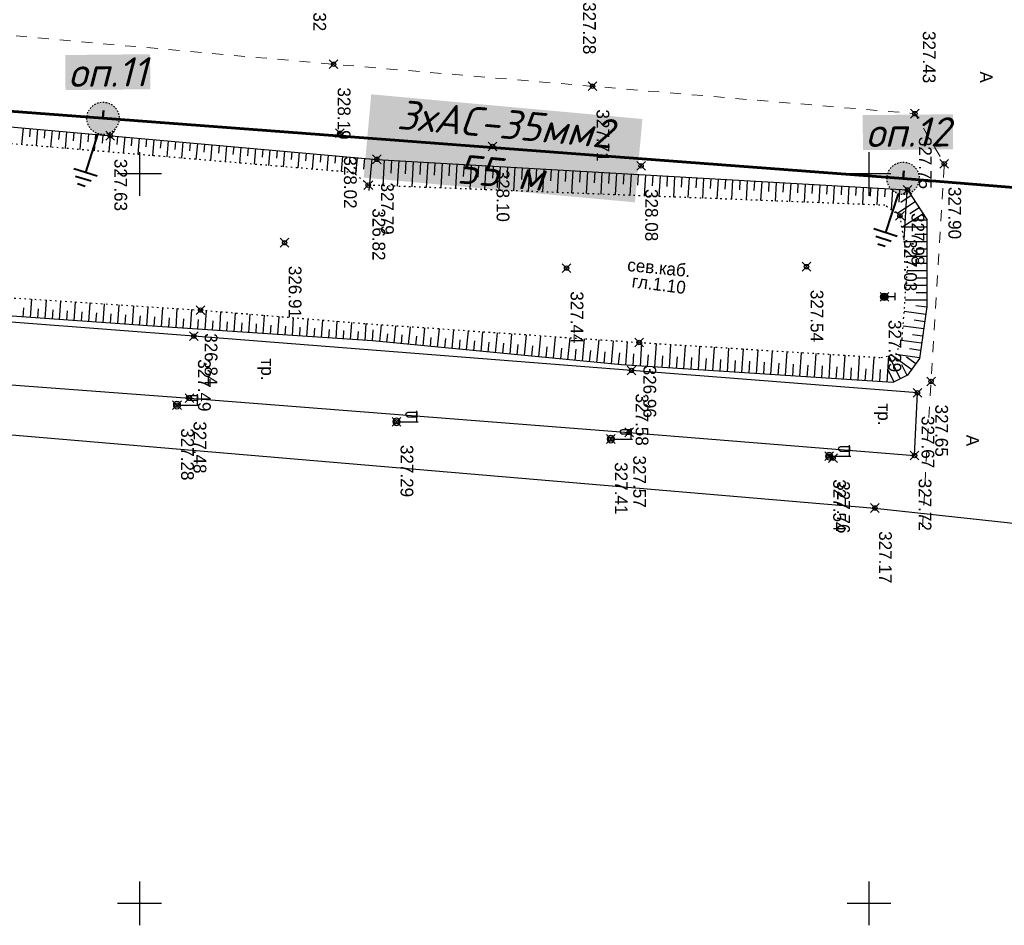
# Model space of a CAD drawing. Header units: metres. Extents: x 705573 to 711566, y 4301675 to 4311183.
# Tile 35 of 256: x 708898 to 708965, y 4301811 to 4301874. Entities that reach past the tile are written whole.
import ezdxf

# ---------------------------------------------------------------- set-up
doc = ezdxf.new("R2010")
doc.units = ezdxf.units.M
doc.header["$LTSCALE"] = 0.5
doc.header["$PDMODE"] = 35
doc.header["$PDSIZE"] = 0.3
for name, pattern in [('ACAD_ISO02W100', [15, 12, -3]), ('Auto_Street_NotBorder_Line_m1', [3, 1.5, -1.5]), ('ДОРОГИ_СТРОЯЩ', [9, 8, -1]), ('Контура низ откосов  Штриховая 0.1-0.5 - - - - - - -', [0.6, 0.1, -0.5])]:
    doc.linetypes.add(name, pattern=pattern)
for name, color, linetype in [('(001) Сетка', 92, 'Continuous'), ('(004) Точки рельефа', 7, 'Continuous'), ('(013) Газ', 30, 'ИК_Газопровод -------г--------'), ('(016) Кабель', 1, 'Continuous'), ('(019) Связь', 3, 'ИК_КАБ_СВЯЗИ'), ('(022) Возд. Линии', 7, 'Continuous'), ('(025) Дорога', 7, 'Continuous'), ('(035) Откосы', 7, 'Continuous'), ('Рамка', 7, 'Continuous')]:
    doc.layers.add(name, color=color, linetype=linetype)
doc.layers.add('AUTO#_ROADS_EXIST_L', color=7, linetype='Continuous', lineweight=15, true_color=0x000000)
doc.styles.add('BM-431', font='txt')
doc.styles.add('D-431', font='txt')
doc.styles.get("Standard").update_dxf_attribs({"font": 'times.ttf'})
doc.styles.add('X_ISO', font='isocpeui.ttf')
doc.linetypes.add('GAZ_VOZDUSH', pattern='A,1,-2,["~",Standard,S=3,R=0,X=-1.5,Y=-1.5],-1,10', length=14)
doc.linetypes.add('ИК_Газопровод -------г--------', pattern='A,9,-0.6,["Г",Standard,S=1.2,R=0,X=0,Y=-0.6],-1.2', length=10.8)
doc.linetypes.add('ИК_КАБ_СВЯЗИ', pattern='A,4,["o",Standard,S=0.5,R=0,X=0,Y=-0.125],4,-2', length=10)
doc.linetypes.add('ИК_Э_КАБ_ВН', pattern='A,8,-2,["<<",Standard,S=1,R=0,X=0,Y=-0.5],8,[">>",Standard,S=1,R=0,X=-1,Y=-0.5],-2', length=20)

# ---------------------------------------------------------------- blocks, each defined once
blk = doc.blocks.new('*X15')
at = {"color": 0}
for p, q in [((9.71, 5.4), (10.29, 5.4)), ((9.72, 5.41), (10.27, 5.41)), ((9.74, 5.42), (10.26, 5.42)), ((9.75, 5.43), (10.24, 5.43)), ((9.77, 5.44), (10.22, 5.44)), ((9.79, 5.45), (10.2, 5.45)), ((9.82, 5.46), (10.18, 5.46)), ((9.85, 5.47), (10.15, 5.47)), ((9.88, 5.48), (10.11, 5.48)), ((9.94, 5.49), (10.05, 5.49)), ((9.5, 5.08), (10.49, 5.08)), ((9.5, 5.07), (10.49, 5.07)), ((9.5, 5.06), (10.49, 5.06)), ((9.5, 5.05), (10.49, 5.05)), ((9.5, 5.04), (10.49, 5.04)), ((9.5, 5.03), (10.49, 5.03)), ((9.5, 5.02), (10.5, 5.02)), ((9.5, 5.01), (10.5, 5.01)), ((9.5, 5), (10.5, 5)), ((9.5, 4.99), (10.5, 4.99)), ((9.5, 4.98), (10.5, 4.98)), ((9.5, 4.97), (10.5, 4.97)), ((9.5, 4.96), (10.49, 4.96)), ((9.5, 4.95), (10.49, 4.95)), ((9.5, 4.94), (10.49, 4.94)), ((9.5, 4.93), (10.49, 4.93)), ((9.5, 4.92), (10.49, 4.92)), ((9.5, 4.91), (10.49, 4.91)), ((9.5, 4.9), (10.49, 4.9)), ((9.51, 5.12), (10.48, 5.12)), ((9.51, 5.11), (10.48, 5.11)), ((9.51, 5.1), (10.48, 5.1)), ((9.51, 5.09), (10.49, 5.09)), ((9.51, 4.89), (10.49, 4.89)), ((9.51, 4.88), (10.48, 4.88)), ((9.51, 4.87), (10.48, 4.87)), ((9.51, 4.86), (10.48, 4.86)), ((9.52, 5.16), (10.47, 5.16)), ((9.52, 5.15), (10.47, 5.15)), ((9.52, 5.14), (10.47, 5.14)), ((9.52, 5.13), (10.48, 5.13)), ((9.52, 4.85), (10.48, 4.85)), ((9.52, 4.84), (10.47, 4.84)), ((9.52, 4.83), (10.47, 4.83)), ((9.53, 5.18), (10.46, 5.18)), ((9.53, 5.17), (10.46, 5.17)), ((9.53, 4.82), (10.47, 4.82)), ((9.53, 4.81), (10.46, 4.81)), ((9.53, 4.8), (10.46, 4.8)), ((9.54, 5.2), (10.45, 5.2)), ((9.54, 5.19), (10.46, 5.19)), ((9.54, 4.79), (10.45, 4.79)), ((9.54, 4.78), (10.45, 4.78)), ((9.55, 5.22), (10.44, 5.22)), ((9.55, 5.21), (10.45, 5.21)), ((9.55, 4.77), (10.44, 4.77)), ((9.55, 4.76), (10.44, 4.76)), ((9.56, 5.24), (10.43, 5.24)), ((9.56, 5.23), (10.44, 5.23)), ((9.56, 4.75), (10.43, 4.75)), ((9.56, 4.74), (10.43, 4.74)), ((9.57, 5.26), (10.42, 5.26)), ((9.57, 5.25), (10.43, 5.25)), ((9.57, 4.73), (10.42, 4.73)), ((9.58, 5.27), (10.41, 5.27)), ((9.58, 4.72), (10.41, 4.72)), ((9.58, 4.71), (10.41, 4.71)), ((9.59, 5.29), (10.4, 5.29)), ((9.59, 5.28), (10.41, 5.28)), ((9.59, 4.7), (10.4, 4.7)), ((9.6, 5.3), (10.39, 5.3)), ((9.6, 4.69), (10.39, 4.69)), ((9.61, 5.31), (10.38, 5.31)), ((9.61, 4.68), (10.39, 4.68)), ((9.61, 4.67), (10.38, 4.67)), ((9.62, 5.32), (10.37, 5.32)), ((9.62, 4.66), (10.37, 4.66)), ((9.63, 5.33), (10.37, 5.33)), ((9.63, 4.65), (10.36, 4.65)), ((9.64, 5.34), (10.36, 5.34)), ((9.64, 4.64), (10.35, 4.64)), ((9.65, 5.35), (10.35, 5.35)), ((9.65, 4.63), (10.34, 4.63)), ((9.66, 5.36), (10.34, 5.36)), ((9.66, 4.62), (10.33, 4.62)), ((9.67, 5.37), (10.32, 5.37)), ((9.67, 4.61), (10.32, 4.61)), ((9.68, 5.38), (10.31, 5.38)), ((9.69, 5.39), (10.3, 5.39)), ((9.69, 4.6), (10.31, 4.6)), ((9.7, 4.59), (10.29, 4.59)), ((9.71, 4.58), (10.28, 4.58)), ((9.73, 4.57), (10.26, 4.57)), ((9.75, 4.56), (10.25, 4.56)), ((9.76, 4.55), (10.23, 4.55)), ((9.78, 4.54), (10.21, 4.54)), ((9.81, 4.53), (10.18, 4.53)), ((9.83, 4.52), (10.16, 4.52)), ((9.87, 4.51), (10.12, 4.51)), ((9.91, 4.5), (10.08, 4.5))]:
    blk.add_line(p, q, dxfattribs=at)
blk = doc.blocks.new('I01070')
at = {"color": 0}
blk.add_circle((0.05, 0.03), 0.5, dxfattribs=at)
blk.add_blockref('*X15', (-9.95, -4.96), dxfattribs=at)
blk = doc.blocks.new('I0195')
at = {"layer": '(016) Кабель', "color": 0, "linetype": 'ИК_Э_КАБ_ВН'}
for p, q in [((-0.275, 0.74), (0.225, 0.74)), ((-0.025, 0.24), (-0.025, 0.74))]:
    blk.add_line(p, q, dxfattribs=at)
at = {"layer": '(016) Кабель', "color": 0, "linetype": 'ИК_Э_КАБ_ВН', "xscale": 0.5, "yscale": 0.5, "zscale": 0.5}
blk.add_blockref('I01070', (-0.025, -0.01), dxfattribs=at)
blk = doc.blocks.new('f')
at = {"layer": '(022) Возд. Линии'}
for points in [[(0, 0.25), (0, 1.5)], [(0, 1.4), (0.75, 1.4)]]:
    blk.add_lwpolyline(points, dxfattribs=at)
blk.add_lwpolyline([(0.4875, 0.65), (0.4875, 0.65, 0.4142136), (0.65, 0.8125), (0.65, 1.4), (0.325, 1.4), (0.325, 0.8125, 0.4142136)], format="xyb", close=True, dxfattribs=at)
blk.add_circle((0, 0), 0.25, dxfattribs=at)
blk = doc.blocks.new('Setka')
at = {"layer": '(001) Сетка'}
for p, q in [((0, 1.5), (0, -1.5)), ((-1.5, 0), (1.5, 0))]:
    blk.add_line(p, q, dxfattribs=at)
blk = doc.blocks.new('5547')
at = {"layer": 'Рамка', "linetype": 'Continuous', "lineweight": 30}
blk.add_hatch(color=7, dxfattribs=at).paths.add_polyline_path([(1621681.8, -797355.8, 1), (1621686.7, -797672.2, 1)])
at = {"lineweight": 40}
for p, q in [((1621684.3, -797672.2), (1621684.3, -798072.2)), ((1621804.3, -798072.2), (1621564.3, -798072.2)), ((1621763.4, -798137.2), (1621605.1, -798137.2)), ((1621722.6, -798202.2), (1621646, -798202.2))]:
    blk.add_line(p, q, dxfattribs=at)
at = {"layer": 'Рамка', "color": 7, "linetype": 'ACAD_ISO02W100', "lineweight": 30}
blk.add_circle((1621684.3, -797514), 158.2, dxfattribs=at)

msp = doc.modelspace()

# ---------------------------------------------------------------- linework, layer by layer
at = {"layer": '(013) Газ', "linetype": 'GAZ_VOZDUSH', "elevation": 325.111, "flags": 128}
msp.add_lwpolyline([(708263.006, 4301898.285), (708267.492, 4301898.016), (708327.408, 4301893.734), (708350.025, 4301891.782), (708379.912, 4301889.21), (708474.408, 4301881.923), (708546.892, 4301875.369), (708558.895, 4301874.626), (708612.857, 4301869.388), (708645.294, 4301866.144), (708657.262, 4301865.626), (708710.546, 4301861.09), (708744.482, 4301857.649), (708772.362, 4301854.652), (708819.32, 4301851.722), (708956.482, 4301840.086), (708968.497, 4301838.773)], dxfattribs=at)
at = {"layer": '(025) Дорога', "elevation": 327.633, "flags": 128}
msp.add_lwpolyline([(708782.575, 4301861.676), (708782.17, 4301857.442), (708819.754, 4301854.517), (708849.359, 4301852.189), (708879.828, 4301849.842), (708909.495, 4301847.616), (708939.633, 4301845.271), (708959.199, 4301843.684), (708959.392, 4301847.979), (708939.797, 4301849.517), (708909.795, 4301851.869), (708879.946, 4301854.138), (708849.053, 4301856.463), (708819.773, 4301858.781), (708782.575, 4301861.676)], dxfattribs=at)
at = {"layer": '(035) Откосы'}
for p, q in [((708898.086, 4301866.134, 327.625), (708897.984, 4301864.987, 327.625)), ((708898.584, 4301866.09, 327.625), (708898.533, 4301865.518, 327.625)), ((708899.082, 4301866.046, 327.625), (708898.98, 4301864.903, 327.625)), ((708899.579, 4301866.002, 327.625), (708899.529, 4301865.432, 327.625)), ((708900.077, 4301865.957, 327.625), (708899.977, 4301864.82, 327.625)), ((708900.575, 4301865.913, 327.625), (708900.525, 4301865.346, 327.625)), ((708901.073, 4301865.869, 327.625), (708900.973, 4301864.736, 327.625)), ((708901.571, 4301865.825, 327.625), (708901.521, 4301865.26, 327.625)), ((708902.069, 4301865.781, 327.625), (708901.969, 4301864.652, 327.625)), ((708902.567, 4301865.737, 327.625), (708902.517, 4301865.174, 327.625)), ((708903.065, 4301865.693, 327.625), (708902.965, 4301864.569, 327.625)), ((708903.563, 4301865.648, 327.625), (708903.513, 4301865.088, 327.625)), ((708904.061, 4301865.604, 327.625), (708903.961, 4301864.485, 327.625)), ((708904.559, 4301865.56, 327.625), (708904.509, 4301865.002, 327.625)), ((708905.056, 4301865.516, 327.625), (708904.958, 4301864.401, 327.625)), ((708905.554, 4301865.472, 327.625), (708905.505, 4301864.916, 327.625)), ((708906.052, 4301865.428, 327.625), (708905.954, 4301864.318, 327.625)), ((708906.55, 4301865.384, 327.625), (708906.501, 4301864.83, 327.625)), ((708907.048, 4301865.339, 327.625), (708906.95, 4301864.234, 327.625)), ((708907.546, 4301865.295, 327.625), (708907.497, 4301864.744, 327.625)), ((708908.044, 4301865.251, 327.625), (708907.946, 4301864.15, 327.625)), ((708908.542, 4301865.207, 327.625), (708908.493, 4301864.658, 327.625)), ((708909.04, 4301865.163, 327.625), (708908.943, 4301864.066, 327.625)), ((708909.538, 4301865.119, 327.625), (708909.489, 4301864.572, 327.625)), ((708910.036, 4301865.075, 327.625), (708909.939, 4301863.983, 327.625)), ((708910.533, 4301865.03, 327.625), (708910.485, 4301864.486, 327.625)), ((708911.031, 4301864.986, 327.625), (708910.935, 4301863.899, 327.625)), ((708911.529, 4301864.942, 327.625), (708911.481, 4301864.4, 327.625)), ((708912.027, 4301864.898, 327.625), (708911.931, 4301863.815, 327.625)), ((708912.525, 4301864.854, 327.625), (708912.477, 4301864.314, 327.625)), ((708913.023, 4301864.81, 327.625), (708912.927, 4301863.732, 327.625)), ((708913.521, 4301864.766, 327.625), (708913.473, 4301864.228, 327.625)), ((708914.019, 4301864.722, 327.625), (708913.924, 4301863.648, 327.625)), ((708914.517, 4301864.677, 327.625), (708914.469, 4301864.142, 327.625)), ((708915.015, 4301864.633, 327.625), (708914.92, 4301863.564, 327.625)), ((708915.513, 4301864.589, 327.625), (708915.465, 4301864.056, 327.625)), ((708916.01, 4301864.545, 327.625), (708915.916, 4301863.481, 327.625)), ((708916.508, 4301864.501, 327.625), (708916.461, 4301863.97, 327.625)), ((708917.006, 4301864.457, 327.625), (708916.912, 4301863.397, 327.625)), ((708917.504, 4301864.413, 327.625), (708917.457, 4301863.884, 327.625)), ((708918.002, 4301864.368, 327.625), (708917.909, 4301863.313, 327.625)), ((708918.5, 4301864.324, 327.625), (708918.453, 4301863.798, 327.625)), ((708918.998, 4301864.28, 327.625), (708918.905, 4301863.229, 327.625)), ((708919.496, 4301864.236, 327.625), (708919.449, 4301863.712, 327.625)), ((708919.994, 4301864.192, 327.625), (708919.901, 4301863.146, 327.625)), ((708920.492, 4301864.148, 327.625), (708920.445, 4301863.626, 327.625)), ((708920.99, 4301864.104, 327.625), (708920.887, 4301862.943, 327.625)), ((708921.487, 4301864.059, 327.625), (708921.421, 4301863.305, 327.625)), ((708921.985, 4301864.015, 327.625), (708921.794, 4301861.859, 327.625)), ((708922.841, 4301863.955, 327.625), (708922.739, 4301862.175, 327.625)), ((708923.339, 4301863.926, 327.625), (708923.288, 4301863.041, 327.625)), ((708923.837, 4301863.897, 327.625), (708923.735, 4301862.136, 327.625)), ((708924.334, 4301863.869, 327.625), (708924.284, 4301862.993, 327.625)), ((708924.832, 4301863.84, 327.625), (708924.731, 4301862.098, 327.625)), ((708925.329, 4301863.811, 327.625), (708925.279, 4301862.945, 327.625)), ((708925.827, 4301863.783, 327.625), (708925.728, 4301862.059, 327.625)), ((708926.325, 4301863.754, 327.625), (708926.275, 4301862.897, 327.625)), ((708926.822, 4301863.725, 327.625), (708926.724, 4301862.02, 327.625)), ((708927.32, 4301863.696, 327.625), (708927.271, 4301862.849, 327.625)), ((708927.818, 4301863.668, 327.625), (708927.72, 4301861.981, 327.625)), ((708928.315, 4301863.639, 327.625), (708928.267, 4301862.8, 327.625)), ((708928.813, 4301863.61, 327.625), (708928.717, 4301861.942, 327.625)), ((708929.311, 4301863.582, 327.625), (708929.263, 4301862.752, 327.625)), ((708929.808, 4301863.553, 327.625), (708929.713, 4301861.904, 327.625)), ((708930.306, 4301863.524, 327.625), (708930.258, 4301862.704, 327.625)), ((708930.803, 4301863.495, 327.625), (708930.709, 4301861.865, 327.625)), ((708931.301, 4301863.467, 327.625), (708931.254, 4301862.656, 327.625)), ((708931.799, 4301863.438, 327.625), (708931.706, 4301861.826, 327.625)), ((708932.296, 4301863.409, 327.625), (708932.25, 4301862.608, 327.625)), ((708932.794, 4301863.381, 327.625), (708932.702, 4301861.787, 327.625)), ((708933.292, 4301863.352, 327.625), (708933.246, 4301862.56, 327.625)), ((708933.789, 4301863.323, 327.625), (708933.698, 4301861.748, 327.625)), ((708934.287, 4301863.295, 327.625), (708934.242, 4301862.512, 327.625)), ((708934.784, 4301863.266, 327.625), (708934.695, 4301861.71, 327.625)), ((708935.282, 4301863.237, 327.625), (708935.238, 4301862.464, 327.625)), ((708935.78, 4301863.208, 327.625), (708935.691, 4301861.671, 327.625)), ((708936.277, 4301863.18, 327.625), (708936.233, 4301862.416, 327.625)), ((708936.775, 4301863.151, 327.625), (708936.687, 4301861.632, 327.625)), ((708937.273, 4301863.122, 327.625), (708937.229, 4301862.367, 327.625)), ((708937.77, 4301863.094, 327.625), (708937.684, 4301861.593, 327.625)), ((708938.268, 4301863.065, 327.625), (708938.225, 4301862.319, 327.625)), ((708938.766, 4301863.036, 327.625), (708938.68, 4301861.555, 327.625)), ((708939.263, 4301863.007, 327.625), (708939.221, 4301862.271, 327.625)), ((708939.761, 4301862.979, 327.625), (708939.676, 4301861.516, 327.625)), ((708940.258, 4301862.95, 327.625), (708940.217, 4301862.223, 327.625)), ((708940.756, 4301862.921, 327.625), (708940.673, 4301861.477, 327.625)), ((708941.254, 4301862.893, 327.625), (708941.212, 4301862.175, 327.625)), ((708941.751, 4301862.864, 327.625), (708941.669, 4301861.438, 327.625)), ((708942.249, 4301862.835, 327.625), (708942.208, 4301862.127, 327.625)), ((708942.747, 4301862.806, 327.625), (708942.665, 4301861.399, 327.625)), ((708943.244, 4301862.778, 327.625), (708943.204, 4301862.079, 327.625)), ((708943.742, 4301862.749, 327.625), (708943.662, 4301861.361, 327.625)), ((708944.24, 4301862.72, 327.625), (708944.2, 4301862.031, 327.625)), ((708944.737, 4301862.692, 327.625), (708944.658, 4301861.322, 327.625)), ((708945.235, 4301862.663, 327.625), (708945.196, 4301861.983, 327.625)), ((708945.732, 4301862.634, 327.625), (708945.655, 4301861.283, 327.625)), ((708946.23, 4301862.605, 327.625), (708946.191, 4301861.935, 327.625)), ((708946.728, 4301862.577, 327.625), (708946.651, 4301861.244, 327.625)), ((708947.225, 4301862.548, 327.625), (708947.187, 4301861.886, 327.625)), ((708947.723, 4301862.519, 327.625), (708947.647, 4301861.205, 327.625)), ((708948.221, 4301862.491, 327.625), (708948.183, 4301861.838, 327.625)), ((708948.718, 4301862.462, 327.625), (708948.644, 4301861.167, 327.625)), ((708949.216, 4301862.433, 327.625), (708949.179, 4301861.79, 327.625)), ((708949.714, 4301862.404, 327.625), (708949.64, 4301861.128, 327.625)), ((708950.211, 4301862.376, 327.625), (708950.175, 4301861.742, 327.625)), ((708950.709, 4301862.347, 327.625), (708950.636, 4301861.089, 327.625)), ((708951.206, 4301862.318, 327.625), (708951.17, 4301861.694, 327.625)), ((708951.704, 4301862.29, 327.625), (708951.633, 4301861.05, 327.625)), ((708952.202, 4301862.261, 327.625), (708952.166, 4301861.646, 327.625)), ((708952.699, 4301862.232, 327.625), (708952.629, 4301861.011, 327.625)), ((708953.197, 4301862.204, 327.625), (708953.162, 4301861.598, 327.625)), ((708953.695, 4301862.175, 327.625), (708953.625, 4301860.973, 327.625)), ((708954.192, 4301862.146, 327.625), (708954.158, 4301861.55, 327.625)), ((708954.69, 4301862.117, 327.625), (708954.622, 4301860.934, 327.625)), ((708955.188, 4301862.089, 327.625), (708955.154, 4301861.502, 327.625)), ((708955.685, 4301862.06, 327.625), (708955.618, 4301860.895, 327.625)), ((708956.183, 4301862.031, 327.625), (708956.149, 4301861.453, 327.625)), ((708956.68, 4301862.003, 327.625), (708956.614, 4301860.856, 327.625)), ((708957.178, 4301861.974, 327.625), (708957.145, 4301861.405, 327.625)), ((708957.676, 4301861.945, 327.625), (708957.594, 4301860.532, 327.625)), ((708958.173, 4301861.916, 327.625), (708958.124, 4301861.054, 327.625)), ((708958.671, 4301861.888, 327.625), (708958.473, 4301858.464, 327.625)), ((708959.233, 4301861.082, 327.625), (708957.977, 4301860.26, 327.625)), ((708958.96, 4301861.499, 327.625), (708958.25, 4301861.035, 327.625)), ((708959.506, 4301860.665, 327.625), (708958.874, 4301860.251, 327.625)), ((708959.779, 4301860.248, 327.625), (708958.332, 4301859.301, 327.625)), ((708960.032, 4301859.825, 327.625), (708959.138, 4301859.825, 327.625)), ((708960.032, 4301859.326, 327.625), (708958.328, 4301859.326, 327.625)), ((708960.032, 4301858.329, 327.625), (708958.496, 4301858.329, 327.625)), ((708960.032, 4301858.828, 327.625), (708959.222, 4301858.828, 327.625)), ((708960.032, 4301857.831, 327.625), (708959.306, 4301857.831, 327.625)), ((708960.032, 4301857.332, 327.625), (708958.664, 4301857.332, 327.625)), ((708960.032, 4301856.335, 327.625), (708958.693, 4301856.335, 327.625)), ((708960.032, 4301856.834, 327.625), (708959.381, 4301856.834, 327.625)), ((708960.032, 4301855.837, 327.625), (708959.344, 4301855.837, 327.625)), ((708960.032, 4301855.338, 327.625), (708958.619, 4301855.338, 327.625)), ((708898.601, 4301853.142, 327.625), (708898.691, 4301854.401, 327.625)), ((708899.598, 4301853.07, 327.625), (708899.689, 4301854.336, 327.625)), ((708900.595, 4301852.998, 327.625), (708900.687, 4301854.272, 327.625)), ((708960.032, 4301854.342, 327.625), (708958.545, 4301854.342, 327.625)), ((708960.032, 4301854.84, 327.625), (708959.307, 4301854.84, 327.625)), ((708898.102, 4301853.177, 327.625), (708898.147, 4301853.805, 327.625)), ((708899.099, 4301853.106, 327.625), (708899.145, 4301853.737, 327.625)), ((708900.097, 4301853.034, 327.625), (708900.142, 4301853.669, 327.625)), ((708901.094, 4301852.962, 327.625), (708901.14, 4301853.601, 327.625)), ((708901.592, 4301852.926, 327.625), (708901.684, 4301854.207, 327.625)), ((708902.589, 4301852.855, 327.625), (708902.682, 4301854.142, 327.625)), ((708903.587, 4301852.783, 327.625), (708903.68, 4301854.077, 327.625)), ((708904.584, 4301852.711, 327.625), (708904.677, 4301854.013, 327.625)), ((708905.581, 4301852.64, 327.625), (708905.675, 4301853.948, 327.625)), ((708906.578, 4301852.568, 327.625), (708906.673, 4301853.883, 327.625)), ((708907.575, 4301852.5, 327.625), (708907.663, 4301853.819, 327.625)), ((708908.573, 4301852.433, 327.625), (708908.661, 4301853.754, 327.625)), ((708909.57, 4301852.367, 327.625), (708909.658, 4301853.689, 327.625)), ((708910.568, 4301852.301, 327.625), (708910.656, 4301853.618, 327.625)), ((708960.029, 4301853.843, 327.625), (708959.276, 4301853.948, 327.625)), ((708902.091, 4301852.891, 327.625), (708902.137, 4301853.533, 327.625)), ((708903.088, 4301852.819, 327.625), (708903.134, 4301853.464, 327.625)), ((708904.085, 4301852.747, 327.625), (708904.132, 4301853.396, 327.625)), ((708905.082, 4301852.676, 327.625), (708905.129, 4301853.328, 327.625)), ((708906.079, 4301852.604, 327.625), (708906.127, 4301853.26, 327.625)), ((708907.077, 4301852.533, 327.625), (708907.12, 4301853.192, 327.625)), ((708908.074, 4301852.467, 327.625), (708908.118, 4301853.126, 327.625)), ((708909.072, 4301852.4, 327.625), (708909.116, 4301853.061, 327.625)), ((708910.069, 4301852.334, 327.625), (708910.113, 4301852.995, 327.625)), ((708911.067, 4301852.268, 327.625), (708911.11, 4301852.922, 327.625)), ((708911.565, 4301852.234, 327.625), (708911.652, 4301853.536, 327.625)), ((708912.563, 4301852.168, 327.625), (708912.649, 4301853.455, 327.625)), ((708913.561, 4301852.102, 327.625), (708913.645, 4301853.374, 327.625)), ((708914.558, 4301852.035, 327.625), (708914.642, 4301853.292, 327.625)), ((708915.556, 4301851.969, 327.625), (708915.638, 4301853.211, 327.625)), ((708916.553, 4301851.903, 327.625), (708916.635, 4301853.13, 327.625)), ((708917.551, 4301851.836, 327.625), (708917.631, 4301853.049, 327.625)), ((708918.548, 4301851.77, 327.625), (708918.628, 4301852.967, 327.625)), ((708959.96, 4301853.35, 327.625), (708958.487, 4301853.555, 327.625)), ((708959.891, 4301852.856, 327.625), (708959.17, 4301852.957, 327.625)), ((708912.064, 4301852.201, 327.625), (708912.107, 4301852.848, 327.625)), ((708913.062, 4301852.135, 327.625), (708913.104, 4301852.775, 327.625)), ((708914.059, 4301852.069, 327.625), (708914.101, 4301852.701, 327.625)), ((708915.057, 4301852.002, 327.625), (708915.098, 4301852.627, 327.625)), ((708916.054, 4301851.936, 327.625), (708916.095, 4301852.553, 327.625)), ((708917.052, 4301851.87, 327.625), (708917.092, 4301852.479, 327.625)), ((708918.049, 4301851.803, 327.625), (708918.089, 4301852.406, 327.625)), ((708919.047, 4301851.737, 327.625), (708919.086, 4301852.332, 327.625)), ((708919.546, 4301851.704, 327.625), (708919.624, 4301852.886, 327.625)), ((708920.044, 4301851.671, 327.625), (708920.083, 4301852.258, 327.625)), ((708920.543, 4301851.638, 327.625), (708920.621, 4301852.805, 327.625)), ((708921.541, 4301851.571, 327.625), (708921.617, 4301852.723, 327.625)), ((708922.039, 4301851.538, 327.625), (708922.089, 4301852.29, 327.625)), ((708922.536, 4301851.49, 327.625), (708922.647, 4301852.652, 327.625)), ((708923.528, 4301851.395, 327.625), (708923.642, 4301852.583, 327.625)), ((708924.52, 4301851.3, 327.625), (708924.637, 4301852.515, 327.625)), ((708925.513, 4301851.205, 327.625), (708925.632, 4301852.446, 327.625)), ((708926.505, 4301851.109, 327.625), (708926.627, 4301852.377, 327.625)), ((708927.497, 4301851.014, 327.625), (708927.622, 4301852.308, 327.625)), ((708928.49, 4301850.919, 327.625), (708928.617, 4301852.24, 327.625)), ((708959.822, 4301852.362, 327.625), (708958.413, 4301852.559, 327.625)), ((708921.042, 4301851.604, 327.625), (708921.08, 4301852.184, 327.625)), ((708923.032, 4301851.443, 327.625), (708923.088, 4301852.03, 327.625)), ((708924.024, 4301851.348, 327.625), (708924.082, 4301851.948, 327.625)), ((708925.017, 4301851.252, 327.625), (708925.075, 4301851.866, 327.625)), ((708926.009, 4301851.157, 327.625), (708926.069, 4301851.784, 327.625)), ((708927.001, 4301851.062, 327.625), (708927.063, 4301851.702, 327.625)), ((708927.994, 4301850.967, 327.625), (708928.056, 4301851.62, 327.625)), ((708929.482, 4301850.824, 327.625), (708929.611, 4301852.171, 327.625)), ((708930.475, 4301850.728, 327.625), (708930.606, 4301852.102, 327.625)), ((708931.467, 4301850.633, 327.625), (708931.601, 4301852.033, 327.625)), ((708932.459, 4301850.538, 327.625), (708932.596, 4301851.965, 327.625)), ((708933.452, 4301850.443, 327.625), (708933.591, 4301851.896, 327.625)), ((708934.444, 4301850.348, 327.625), (708934.586, 4301851.827, 327.625)), ((708935.436, 4301850.252, 327.625), (708935.581, 4301851.758, 327.625)), ((708936.429, 4301850.157, 327.625), (708936.576, 4301851.69, 327.625)), ((708937.421, 4301850.062, 327.625), (708937.571, 4301851.621, 327.625)), ((708959.684, 4301851.375, 327.625), (708958.306, 4301851.567, 327.625)), ((708959.753, 4301851.869, 327.625), (708959.064, 4301851.965, 327.625)), ((708928.986, 4301850.871, 327.625), (708929.05, 4301851.538, 327.625)), ((708929.978, 4301850.776, 327.625), (708930.044, 4301851.456, 327.625)), ((708930.971, 4301850.681, 327.625), (708931.037, 4301851.374, 327.625)), ((708931.963, 4301850.586, 327.625), (708932.031, 4301851.292, 327.625)), ((708932.955, 4301850.49, 327.625), (708933.025, 4301851.21, 327.625)), ((708933.948, 4301850.395, 327.625), (708934.018, 4301851.128, 327.625)), ((708934.94, 4301850.3, 327.625), (708935.012, 4301851.046, 327.625)), ((708935.933, 4301850.205, 327.625), (708936.005, 4301850.964, 327.625)), ((708938.413, 4301849.967, 327.625), (708938.566, 4301851.552, 327.625)), ((708939.407, 4301849.88, 327.625), (708939.512, 4301851.487, 327.625)), ((708940.401, 4301849.815, 327.625), (708940.507, 4301851.419, 327.625)), ((708941.396, 4301849.749, 327.625), (708941.502, 4301851.358, 327.625)), ((708942.391, 4301849.684, 327.625), (708942.497, 4301851.296, 327.625)), ((708943.386, 4301849.619, 327.625), (708943.492, 4301851.234, 327.625)), ((708944.38, 4301849.553, 327.625), (708944.487, 4301851.173, 327.625)), ((708945.375, 4301849.488, 327.625), (708945.482, 4301851.111, 327.625)), ((708946.37, 4301849.423, 327.625), (708946.477, 4301851.049, 327.625)), ((708947.365, 4301849.358, 327.625), (708947.472, 4301850.988, 327.625)), ((708948.36, 4301849.292, 327.625), (708948.467, 4301850.926, 327.625)), ((708959.615, 4301850.881, 327.625), (708958.86, 4301850.987, 327.625)), ((708936.925, 4301850.109, 327.625), (708936.999, 4301850.882, 327.625)), ((708937.917, 4301850.014, 327.625), (708937.993, 4301850.8, 327.625)), ((708938.91, 4301849.919, 327.625), (708938.986, 4301850.718, 327.625)), ((708939.904, 4301849.847, 327.625), (708939.957, 4301850.65, 327.625)), ((708940.899, 4301849.782, 327.625), (708940.951, 4301850.585, 327.625)), ((708941.894, 4301849.717, 327.625), (708941.946, 4301850.522, 327.625)), ((708942.888, 4301849.651, 327.625), (708942.941, 4301850.458, 327.625)), ((708943.883, 4301849.586, 327.625), (708943.936, 4301850.395, 327.625)), ((708944.878, 4301849.521, 327.625), (708944.931, 4301850.331, 327.625)), ((708945.873, 4301849.456, 327.625), (708945.926, 4301850.268, 327.625)), ((708949.354, 4301849.227, 327.625), (708949.462, 4301850.864, 327.625)), ((708950.349, 4301849.162, 327.625), (708950.457, 4301850.803, 327.625)), ((708951.344, 4301849.096, 327.625), (708951.452, 4301850.741, 327.625)), ((708952.339, 4301849.031, 327.625), (708952.447, 4301850.68, 327.625)), ((708953.334, 4301848.966, 327.625), (708953.442, 4301850.618, 327.625)), ((708954.328, 4301848.901, 327.625), (708954.437, 4301850.556, 327.625)), ((708955.323, 4301848.835, 327.625), (708955.432, 4301850.495, 327.625)), ((708956.318, 4301848.77, 327.625), (708956.427, 4301850.433, 327.625)), ((708957.313, 4301848.705, 327.625), (708957.432, 4301850.523, 327.625)), ((708958.244, 4301848.949, 327.625), (708957.443, 4301850.526, 327.625)), ((708958.989, 4301849.569, 327.625), (708957.612, 4301850.564, 327.625)), ((708959.546, 4301850.388, 327.625), (708957.905, 4301850.617, 327.625)), ((708959.281, 4301849.973, 327.625), (708958.65, 4301850.429, 327.625)), ((708946.867, 4301849.39, 327.625), (708946.921, 4301850.204, 327.625)), ((708947.862, 4301849.325, 327.625), (708947.916, 4301850.141, 327.625)), ((708948.857, 4301849.26, 327.625), (708948.911, 4301850.077, 327.625)), ((708949.852, 4301849.194, 327.625), (708949.906, 4301850.014, 327.625)), ((708950.847, 4301849.129, 327.625), (708950.9, 4301849.951, 327.625)), ((708951.841, 4301849.064, 327.625), (708951.895, 4301849.887, 327.625)), ((708952.836, 4301848.998, 327.625), (708952.89, 4301849.824, 327.625)), ((708953.831, 4301848.933, 327.625), (708953.885, 4301849.76, 327.625)), ((708954.826, 4301848.868, 327.625), (708954.88, 4301849.697, 327.625)), ((708955.821, 4301848.803, 327.625), (708955.875, 4301849.633, 327.625)), ((708956.815, 4301848.737, 327.625), (708956.87, 4301849.57, 327.625)), ((708957.799, 4301848.724, 327.625), (708957.371, 4301849.568, 327.625)), ((708958.688, 4301849.175, 327.625), (708958.316, 4301849.908, 327.625))]:
    msp.add_line(p, q, dxfattribs=at)
at = {"layer": '(035) Откосы', "elevation": 327.625, "flags": 128}
for points in [[(708922.344, 4301863.984), (708958.708, 4301861.886), (708960.032, 4301859.861), (708960.032, 4301853.865), (708959.538, 4301850.327), (708958.714, 4301849.188), (708957.71, 4301848.679), (708939.12, 4301849.899), (708922.039, 4301851.538), (708906.969, 4301852.54), (708877.125, 4301854.685), (708846.389, 4301857.06), (708816.802, 4301859.477), (708794.691, 4301861.167), (708794.297, 4301862.114), (708794.396, 4301873.336)], [(708794.396, 4301873.336), (708832.203, 4301871.934), (708873.351, 4301868.327), (708922.344, 4301863.984)]]:
    msp.add_lwpolyline(points, dxfattribs=at)
at = {"layer": '(035) Откосы', "linetype": 'Контура низ откосов  Штриховая 0.1-0.5 - - - - - - -'}
for points, elevation in [([(708921.754, 4301862.214), (708920.729, 4301863.076), (708873.462, 4301867.048), (708832.062, 4301870.576), (708796.083, 4301872.375), (708794.761, 4301871.79)], 326.999), ([(708794.761, 4301871.79), (708794.936, 4301863.325), (708795.556, 4301862.365), (708820.129, 4301860.01), (708849.275, 4301858.002), (708880.375, 4301855.591), (708910.253, 4301853.651), (708921.617, 4301852.723)], 326.999), ([(708921.617, 4301852.723), (708940.323, 4301851.431), (708956.905, 4301850.403), (708957.911, 4301850.633), (708958.346, 4301851.662), (708958.736, 4301856.908), (708958.197, 4301860.105), (708957.167, 4301860.835), (708921.754, 4301862.214)], 327.625)]:
    msp.add_lwpolyline(points, dxfattribs=dict(at, elevation=elevation))
at = {"color": 0, "linetype": 'ByBlock', "lineweight": 50}
for p, q in [((708903.566, 4301866.797), (708903.606, 4301867.333)), ((708958.412, 4301862.68), (708958.451, 4301863.203))]:
    msp.add_line(p, q, dxfattribs=at)
at = {"color": 1, "linetype": 'ByBlock', "lineweight": 60, "flags": 128}
msp.add_lwpolyline([(708306.939, 4301907.685), (708350.937, 4301917.13), (708405.66, 4301911.626), (708460.365, 4301905.933), (708515.015, 4301899.736), (708569.909, 4301896.326), (708629.666, 4301890.929), (708684.479, 4301886.395), (708739.272, 4301881.628), (708793.875, 4301875.032), (708848.72, 4301870.915), (708903.566, 4301866.797), (708958.412, 4301862.68), (709008.245, 4301858.598), (709058.079, 4301854.533), (709107.914, 4301850.467), (709162.684, 4301845.45), (709207.444, 4301840.809), (709212.78, 4301813.286)], dxfattribs=at)
at = {"color": 0, "linetype": 'ByBlock', "lineweight": -2, "transparency": 16777216}
for p in [(708919.374, 4301870.5, 328.188), (708937.12, 4301868.992, 327.708), (708959.215, 4301867.114, 327.748), (708904.061, 4301865.604, 327.625), (708919.802, 4301865.773, 328.015), (708930.267, 4301864.864, 328.103), (708922.344, 4301863.984, 327.791), (708940.453, 4301863.535, 328.078), (708961.23, 4301863.681, 327.903), (708921.754, 4301862.214, 326.815), (708958.708, 4301861.886, 327.975), (708958.197, 4301860.105, 327.033), (708916.013, 4301858.271, 326.905), (708935.343, 4301856.527, 327.441), (708951.791, 4301856.627, 327.538), (708957.13, 4301854.562, 327.393), (708910.253, 4301853.651, 326.837), (708909.795, 4301851.869, 327.492), (708940.323, 4301851.431, 326.965), (708939.797, 4301849.517, 327.585), (708960.332, 4301848.761, 327.652), (708959.392, 4301847.979, 327.671), (708909.495, 4301847.616, 327.484), (708908.639, 4301847.141, 327.279), (708923.682, 4301845.998, 327.29), (708939.633, 4301845.271, 327.574), (708938.374, 4301844.813, 327.408), (708953.34, 4301843.644, 327.54), (708953.606, 4301843.509, 327.757), (708959.199, 4301843.684, 327.717), (708956.482, 4301840.086, 327.173)]:
    msp.add_point(p, dxfattribs=at)
at = {"layer": 'AUTO#_ROADS_EXIST_L', "linetype": 'Auto_Street_NotBorder_Line_m1', "lineweight": 15, "flags": 128}
msp.add_lwpolyline([(708959.733, 4301838.792), (708961.23, 4301863.681), (708959.215, 4301867.114), (708919.374, 4301870.5), (708873.972, 4301874.544), (708809.356, 4301879.852), (708788.052, 4301882.153), (708786.791, 4301880.533), (708785.15, 4301878.457), (708783.966, 4301871.238), (708779.356, 4301846.091)], dxfattribs=at)

# ---------------------------------------------------------------- block references
at = {"layer": '(001) Сетка', "rotation": 270}
for p in [(708906.068, 4301862.985), (708956.068, 4301862.985), (708906.068, 4301812.985), (708956.068, 4301812.985)]:
    msp.add_blockref('Setka', p, dxfattribs=at)
at = {"layer": '(019) Связь', "color": 0, "rotation": 270}
msp.add_blockref('I0195', (708957.115, 4301854.562, 327.536), dxfattribs=at)
at = {"layer": '(022) Возд. Линии', "xscale": -1, "rotation": 270}
for p in [(708908.639, 4301847.141, 326.892), (708923.682, 4301845.998, 326.892), (708938.374, 4301844.813, 326.892), (708953.34, 4301843.644, 326.892)]:
    msp.add_blockref('f', p, dxfattribs=at)
at = {"lineweight": 40, "xscale": 0.007000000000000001, "yscale": 0.007000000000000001, "zscale": 0.007000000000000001, "rotation": 342.0527022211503}
for p in [(699824.383, 4310675.712, -1.575), (699879.229, 4310671.595, -1.575)]:
    msp.add_blockref('5547', p, dxfattribs=at)

# ---------------------------------------------------------------- texts
at = {"layer": '(004) Точки рельефа', "style": 'D-431'}
for s, p in [('327.32', (708917.985, 4301876.341, 327.322)), ('327.28', (708936.476, 4301874.76, 327.284)), ('327.43', (708959.765, 4301872.781, 327.432)), ('328.19', (708919.658, 4301868.913, 328.188)), ('327.71', (708937.4, 4301867.406, 327.708)), ('327.75', (708959.496, 4301865.528, 327.748)), ('327.63', (708904.346, 4301864.018, 327.625)), ('328.02', (708920.085, 4301864.186, 328.015)), ('328.10', (708930.55, 4301863.277, 328.103)), ('327.79', (708922.628, 4301862.397, 327.791)), ('328.08', (708940.736, 4301861.948, 328.078)), ('327.90', (708961.514, 4301862.095, 327.903)), ('326.82', (708922.039, 4301860.627, 326.815)), ('327.98', (708958.992, 4301860.299, 327.975)), ('327.03', (708958.479, 4301858.518, 327.033)), ('326.91', (708916.298, 4301856.685, 326.905)), ('327.54', (708952.072, 4301855.041, 327.538)), ('327.44', (708935.623, 4301854.941, 327.441)), ('327.39', (708957.414, 4301852.975, 327.393)), ('326.84', (708910.538, 4301852.064, 326.837)), ('327.49', (708910.079, 4301850.282, 327.492)), ('326.96', (708940.608, 4301849.844, 326.965)), ('327.58', (708940.08, 4301847.93, 327.585)), ('327.65', (708960.618, 4301847.175, 327.652)), ('327.67', (708959.677, 4301846.392, 327.671)), ('327.28', (708908.922, 4301845.554, 327.279)), ('327.48', (708909.778, 4301846.029, 327.484)), ('327.29', (708923.966, 4301844.411, 327.29)), ('327.57', (708939.914, 4301843.684, 327.574)), ('327.41', (708938.653, 4301843.226, 327.408)), ('327.54', (708953.621, 4301842.057, 327.54)), ('327.76', (708953.891, 4301841.922, 327.757)), ('327.72', (708959.478, 4301842.097, 327.717)), ('327.17', (708956.761, 4301838.499, 327.173))]:
    msp.add_text(s, height=0.875, rotation=270, dxfattribs=at).set_placement(p)
at = {"layer": '(019) Связь', "color": 0, "linetype": 'Continuous', "style": 'D-431'}
for s, rotation, p in [('сев.каб.', 354.40906, (708939.476, 4301856.331)), ('гл.1.10', 352.69654, (708939.776, 4301855.22))]:
    msp.add_text(s, height=0.875, rotation=rotation, dxfattribs=at).set_placement(p)
at = {"layer": '(025) Дорога', "linetype": 'ДОРОГИ_СТРОЯЩ', "style": 'BM-431'}
for s, p in [('A', (708963.677, 4301870.01)), ('тр.', (708914.406, 4301850.336)), ('тр.', (708956.682, 4301847.256)), ('A', (708962.74, 4301845.105))]:
    msp.add_text(s, height=0.875, rotation=270, dxfattribs=at).set_placement(p)
at = {"color": 5, "linetype": 'ByBlock', "ltscale": 0.5, "char_height": 2, "attachment_point": 5, "rotation": 0.54202, "style": 'X_ISO', "bg_fill": 1, "box_fill_scale": 1.1, "bg_fill_color": 255, "bg_fill_transparency": 0}
for s, insert in [('{\\fISOCPEUR|b1|i1|c204|p34;оп.11}', (708903.896, 4301869.96, -648.934)), ('{\\fISOCPEUR|b1|i1|c204|p34;оп.12}', (708958.742, 4301865.842, -648.934))]:
    msp.add_mtext(s, dxfattribs=dict(at, insert=insert))
at = {"color": 5, "linetype": 'ByBlock', "ltscale": 0.5, "insert": (708930.989, 4301864.739), "char_height": 2, "width": 18.26461, "attachment_point": 5, "rotation": 354.79881, "style": 'X_ISO', "bg_fill": 1, "box_fill_scale": 1.1, "bg_fill_color": 255, "bg_fill_transparency": 0}
msp.add_mtext('{\\fISOCPEUR|b1|i1|c204|p34;3хАС-35мм2\\P55 м}', dxfattribs=at)

doc.saveas('drawing.dxf')
